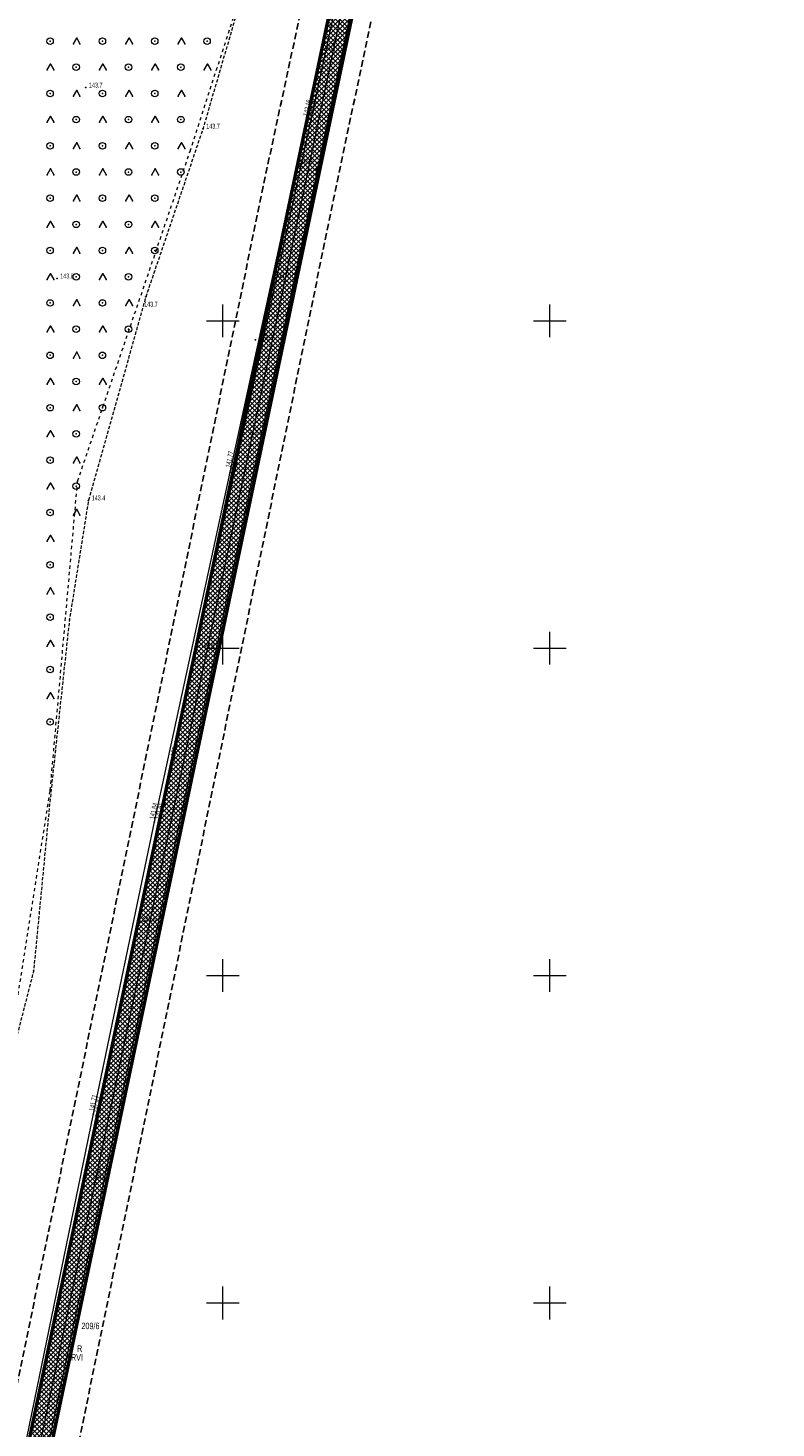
# Model space of a CAD drawing. Extents: x 6456700 to 6518119, y 5963420 to 5980059.
# Tile 127 of 256: x 6512039 to 6512153, y 5965130 to 5965344. Entities that reach past the tile are written whole.
import ezdxf
from ezdxf.enums import TextEntityAlignment as Align

# ---------------------------------------------------------------- set-up
doc = ezdxf.new("R2010")
doc.units = 0
doc.header["$MEASUREMENT"] = 0
for name, pattern in [('L_0_03', [1, 0.5, -0.5]), ('L_0_04', [1.5, 1, -0.5]), ('L_0_5A', [0.75, 0.5, -0.25])]:
    doc.linetypes.add(name, pattern=pattern)
doc.layers.get('0').update_dxf_attribs({"color": 2, "linetype": 'CONTINUOUS', "lineweight": 5})
for name, color, linetype, lineweight in [('18mm Kreska ciągła', 7, 'CONTINUOUS', 18), ('202_punkt_graniczny', 7, 'CONTINUOUS', 18), ('209_oznaczenie_konturu_klasyfikacyjnego', 96, 'CONTINUOUS', 18), ('210_oznaczenie_konturu_uzytku_gruntowego', 96, 'CONTINUOUS', 18), ('211_numer_dzialki_ewidencyjnej', 7, 'CONTINUOUS', 18), ('218_kontur_uzytku_gruntowego', 96, 'L_0_03', 18), ('219_dzialka_ewidencyjna', 7, 'CONTINUOUS', 18), ('50mm Kreska ciągła', 7, 'CONTINUOUS', 50), ('9mm Kreska ciągła', 252, 'CONTINUOUS', 9), ('pikieta_naturalna', 7, 'CONTINUOUS', 18), ('pikieta_naturalna_Atr2', 7, 'CONTINUOUS', 18), ('przewod_kanalizacyjny', 7, 'CONTINUOUS', 18), ('przewod_wodociagowy', 7, 'CONTINUOUS', 18), ('przewod_wodociagowy_Atr1', 7, 'CONTINUOUS', 18), ('rzedna', 7, 'CONTINUOUS', 18), ('rzedna_Atr2', 7, 'CONTINUOUS', 18), ('siatka_krzyrzy', 7, 'CONTINUOUS', 18), ('teren_zalesiony', 7, 'CONTINUOUS', 18), ('Zakres', 7, 'CONTINUOUS', 18)]:
    doc.layers.add(name, color=color, linetype=linetype, lineweight=lineweight)
doc.styles.get("Standard").update_dxf_attribs({"font": 'txt', "width": 0.75})

# ---------------------------------------------------------------- blocks, each defined once
blk = doc.blocks.new('mdcp_nowa')
at = {"layer": 'pikieta_naturalna', "linetype": 'Continuous', "lineweight": 18, "true_color": 0x000000}
for points in [[(6494816.97, 5981792.38, 1), (6494816.97, 5981792.46, 1)], [(6494779.05, 5981785.61, 1), (6494779.05, 5981785.7, 1)], [(6494796.98, 5981779.33, 1), (6494796.98, 5981779.42, 1)], [(6494813.19, 5981773.05, 1), (6494813.19, 5981773.14, 1)], [(6494809.44, 5981757.87, 1), (6494809.44, 5981757.96, 1)], [(6494774.67, 5981756.45, 1), (6494774.67, 5981756.54, 1)], [(6494788.24, 5981753.64, 1), (6494788.24, 5981753.74, 1)], [(6494804.98, 5981747.04, 1), (6494804.98, 5981747.13, 1)], [(6494804.22, 5981731.04, 1), (6494804.22, 5981731.13, 1)], [(6494779.47, 5981722.54, 1), (6494779.47, 5981722.63, 1)], [(6494798.33, 5981701.44, 1), (6494798.33, 5981701.53, 1)], [(6494789.29, 5981659.82, 1), (6494789.29, 5981659.91, 1)], [(6494781.15, 5981620.37, 1), (6494781.15, 5981620.46, 1)]]:
    blk.add_hatch(color=18, dxfattribs=at).paths.add_polyline_path(points)
at = {"layer": 'rzedna', "linetype": 'Continuous', "lineweight": 18, "true_color": 0x000000}
for points in [[(6494812.93, 5981781.01, 1), (6494812.93, 5981781.11, 1)], [(6494813.48, 5981780.75, 1), (6494813.48, 5981780.83, 1)], [(6494801.12, 5981726.83, 1), (6494801.12, 5981726.92, 1)], [(6494801.71, 5981726.62, 1), (6494801.71, 5981726.71, 1)], [(6494789.56, 5981673.44, 1), (6494789.56, 5981673.53, 1)], [(6494790.16, 5981673.22, 1), (6494790.16, 5981673.31, 1)], [(6494780.23, 5981628.83, 1), (6494780.23, 5981628.92, 1)], [(6494780.64, 5981628.63, 1), (6494780.64, 5981628.72, 1)]]:
    blk.add_hatch(color=18, dxfattribs=at).paths.add_polyline_path(points)
at = {"layer": '202_punkt_graniczny', "color": 7, "linetype": 'Continuous', "lineweight": 18}
for centre in [(6494811.59, 5981773.88), (6494814.53, 5981773.26), (6494790.94, 5981676.05), (6494793.87, 5981675.43)]:
    blk.add_circle(centre, 0.25, dxfattribs=at)
at = {"layer": '202_punkt_graniczny'}
for p in [(6494811.59, 5981773.88), (6494814.53, 5981773.26), (6494790.94, 5981676.05), (6494793.87, 5981675.43)]:
    blk.add_point(p, dxfattribs=at)
at = {"layer": '218_kontur_uzytku_gruntowego', "lineweight": 18, "flags": 128}
for points in [[(6494811.59, 5981773.88), (6494832.25, 5981871.72)], [(6494814.53, 5981773.26), (6494835.19, 5981871.1)], [(6494795, 5981775.91), (6494816.65, 5981842.56)], [(6494777.82, 5981725.54), (6494795, 5981775.91)], [(6494790.94, 5981676.05), (6494811.59, 5981773.88)], [(6494793.87, 5981675.43), (6494814.53, 5981773.26)], [(6494773.63, 5981678.29), (6494777.82, 5981725.54)], [(6494767.95, 5981642.14), (6494773.63, 5981678.29)], [(6494770.28, 5981578.21), (6494790.94, 5981676.05)], [(6494773.21, 5981577.59), (6494793.87, 5981675.43)]]:
    blk.add_lwpolyline(points, dxfattribs=at)
at = {"layer": '218_kontur_uzytku_gruntowego'}
for p in [(6494795, 5981775.91), (6494795, 5981775.91), (6494795, 5981775.91), (6494795, 5981775.91), (6494811.59, 5981773.88), (6494811.59, 5981773.88), (6494811.59, 5981773.88), (6494811.59, 5981773.88), (6494814.53, 5981773.26), (6494814.53, 5981773.26), (6494814.53, 5981773.26), (6494814.53, 5981773.26), (6494777.82, 5981725.54), (6494777.82, 5981725.54), (6494777.82, 5981725.54), (6494777.82, 5981725.54), (6494773.63, 5981678.29), (6494773.63, 5981678.29), (6494773.63, 5981678.29), (6494773.63, 5981678.29), (6494790.94, 5981676.05), (6494790.94, 5981676.05), (6494790.94, 5981676.05), (6494790.94, 5981676.05), (6494793.87, 5981675.43), (6494793.87, 5981675.43), (6494793.87, 5981675.43), (6494793.87, 5981675.43)]:
    blk.add_point(p, dxfattribs=at)
at = {"layer": '219_dzialka_ewidencyjna', "color": 3, "linetype": 'Continuous', "lineweight": 18, "flags": 128}
for points in [[(6494811.59, 5981773.88), (6494832.25, 5981871.72)], [(6494814.53, 5981773.26), (6494835.19, 5981871.1)], [(6494790.94, 5981676.05), (6494811.59, 5981773.88)], [(6494793.87, 5981675.43), (6494814.53, 5981773.26)], [(6494770.28, 5981578.21), (6494790.94, 5981676.05)], [(6494773.21, 5981577.59), (6494793.87, 5981675.43)]]:
    blk.add_lwpolyline(points, dxfattribs=at)
at = {"layer": '219_dzialka_ewidencyjna', "color": 3}
for p in [(6494811.59, 5981773.88), (6494811.59, 5981773.88), (6494814.53, 5981773.26), (6494814.53, 5981773.26), (6494790.94, 5981676.05), (6494790.94, 5981676.05), (6494793.87, 5981675.43), (6494793.87, 5981675.43)]:
    blk.add_point(p, dxfattribs=at)
at = {"layer": 'pikieta_naturalna', "color": 7, "linetype": 'Continuous', "lineweight": 18}
for centre in [(6494816.97, 5981792.42), (6494779.05, 5981785.65), (6494796.98, 5981779.38), (6494813.19, 5981773.1), (6494809.44, 5981757.91), (6494774.67, 5981756.49), (6494788.24, 5981753.69), (6494804.98, 5981747.09), (6494804.22, 5981731.09), (6494779.47, 5981722.59), (6494798.33, 5981701.48), (6494789.29, 5981659.86), (6494781.15, 5981620.41)]:
    blk.add_circle(centre, 0.045, dxfattribs=at)
at = {"layer": 'pikieta_naturalna'}
for p in [(6494816.97, 5981792.42), (6494779.05, 5981785.65), (6494796.98, 5981779.38), (6494813.19, 5981773.1), (6494809.44, 5981757.91), (6494774.67, 5981756.49), (6494788.24, 5981753.69), (6494804.98, 5981747.09), (6494804.22, 5981731.09), (6494779.47, 5981722.59), (6494798.33, 5981701.48), (6494789.29, 5981659.86), (6494781.15, 5981620.41)]:
    blk.add_point(p, dxfattribs=at)
at = {"layer": 'przewod_kanalizacyjny', "color": 34, "linetype": 'Continuous', "lineweight": 18, "flags": 128}
blk.add_lwpolyline([(6494710.02, 5981224.59), (6494712.73, 5981299.13), (6494714.74, 5981309.22), (6494725.45, 5981361.32), (6494736.71, 5981416.58), (6494748.57, 5981474.51), (6494759.64, 5981528.56), (6494769.33, 5981575.9), (6494780.23, 5981628.88), (6494789.56, 5981673.48), (6494801.12, 5981726.88), (6494812.93, 5981781.06), (6494824.61, 5981835.02), (6494837.01, 5981892.75), (6494849.07, 5981948.89), (6494861.07, 5982003.73), (6494867.35, 5982032.39), (6494874.85, 5982069.31)], dxfattribs=at)
at = {"layer": 'przewod_kanalizacyjny'}
for p in [(6494812.93, 5981781.06), (6494801.12, 5981726.88), (6494789.56, 5981673.48), (6494780.23, 5981628.88)]:
    blk.add_point(p, dxfattribs=at)
at = {"layer": 'przewod_wodociagowy', "color": 5, "linetype": 'Continuous', "lineweight": 18, "flags": 128}
blk.add_lwpolyline([(6494892.06, 5982140.59), (6494877.83, 5982080.71), (6494875.47, 5982069.24), (6494867.82, 5982032.34), (6494861.63, 5982003.58), (6494849.58, 5981948.68), (6494837.65, 5981892.5), (6494825.12, 5981834.8), (6494813.48, 5981780.79), (6494801.71, 5981726.67), (6494790.16, 5981673.27), (6494780.64, 5981628.68), (6494769.72, 5981575.76), (6494760.13, 5981528.44), (6494749.03, 5981474.44), (6494737.27, 5981416.53), (6494726.02, 5981361.28), (6494715.35, 5981309.09), (6494713.3, 5981298.99), (6494710.89, 5981224.49)], dxfattribs=at)
at = {"layer": 'przewod_wodociagowy'}
for p in [(6494813.48, 5981780.79), (6494801.71, 5981726.67), (6494790.16, 5981673.27), (6494780.64, 5981628.68)]:
    blk.add_point(p, dxfattribs=at)
at = {"layer": 'rzedna', "color": 7, "linetype": 'Continuous', "lineweight": 18}
for centre in [(6494812.93, 5981781.06), (6494813.48, 5981780.79), (6494801.12, 5981726.88), (6494801.71, 5981726.67), (6494789.56, 5981673.48), (6494790.16, 5981673.27), (6494780.23, 5981628.88), (6494780.64, 5981628.68)]:
    blk.add_circle(centre, 0.045, dxfattribs=at)
at = {"layer": 'rzedna'}
for p in [(6494812.93, 5981781.06), (6494813.48, 5981780.79), (6494801.12, 5981726.88), (6494801.71, 5981726.67), (6494789.56, 5981673.48), (6494790.16, 5981673.27), (6494780.23, 5981628.88), (6494780.64, 5981628.68)]:
    blk.add_point(p, dxfattribs=at)
at = {"layer": 'siatka_krzyrzy', "linetype": 'Continuous', "lineweight": 18, "flags": 128}
for points in [[(6494800, 5981747.5), (6494800, 5981752.5)], [(6494850, 5981747.5), (6494850, 5981752.5)], [(6494797.5, 5981750), (6494802.5, 5981750)], [(6494847.5, 5981750), (6494852.5, 5981750)], [(6494800, 5981697.5), (6494800, 5981702.5)], [(6494850, 5981697.5), (6494850, 5981702.5)], [(6494797.5, 5981700), (6494802.5, 5981700)], [(6494847.5, 5981700), (6494852.5, 5981700)], [(6494800, 5981647.5), (6494800, 5981652.5)], [(6494850, 5981647.5), (6494850, 5981652.5)], [(6494797.5, 5981650), (6494802.5, 5981650)], [(6494847.5, 5981650), (6494852.5, 5981650)], [(6494800, 5981597.5), (6494800, 5981602.5)], [(6494850, 5981597.5), (6494850, 5981602.5)], [(6494797.5, 5981600), (6494802.5, 5981600)], [(6494847.5, 5981600), (6494852.5, 5981600)]]:
    blk.add_lwpolyline(points, dxfattribs=at)
at = {"layer": 'teren_zalesiony', "color": 7, "linetype": 'L_0_5A', "lineweight": 18, "flags": 128}
blk.add_lwpolyline([(6494749.04, 5981637.69), (6494755.66, 5981670.01), (6494737.46, 5981764.28), (6494737.16, 5981791.3), (6494749.04, 5981852.67), (6494764.75, 5981913.45), (6494775.9, 5981961.48), (6494777.87, 5981989.51), (6494783.45, 5982011.84), (6494839.49, 5982122.69), (6494841.39, 5982126.46), (6494851.65, 5982122.44), (6494855, 5982121.3), (6494865.72, 5982117.22), (6494882.84, 5982111.12), (6494875.44, 5982082.97), (6494872.69, 5982068.07), (6494858.39, 5982010.52), (6494853.7, 5981995.39), (6494844.87, 5981972.24), (6494839.8, 5981948.29), (6494834.59, 5981918.29), (6494833.67, 5981895.64), (6494825.04, 5981866.45), (6494815.66, 5981839.49), (6494806.63, 5981812.44), (6494796.98, 5981779.38), (6494788.24, 5981753.69), (6494779.47, 5981722.59), (6494776.56, 5981704.35), (6494773.52, 5981676.05), (6494771.09, 5981650.72), (6494766.1, 5981631.37), (6494758.67, 5981613.63), (6494743.13, 5981581.66), (6494718.51, 5981591.3), (6494736.43, 5981613.92)], close=True, dxfattribs=at)
at = {"layer": 'teren_zalesiony', "color": 7, "linetype": 'Continuous', "lineweight": 18, "flags": 128}
for points in [[(6494777.18, 5981792.34), (6494777.68, 5981793.21)], [(6494777.68, 5981793.21), (6494778.18, 5981792.34)], [(6494785.18, 5981792.34), (6494785.68, 5981793.21)], [(6494785.68, 5981793.21), (6494786.18, 5981792.34)], [(6494793.18, 5981792.34), (6494793.68, 5981793.21)], [(6494793.68, 5981793.21), (6494794.18, 5981792.34)], [(6494773.18, 5981788.34), (6494773.68, 5981789.21)], [(6494773.68, 5981789.21), (6494774.18, 5981788.34)], [(6494781.18, 5981788.34), (6494781.68, 5981789.21)], [(6494781.68, 5981789.21), (6494782.18, 5981788.34)], [(6494789.18, 5981788.34), (6494789.68, 5981789.21)], [(6494789.68, 5981789.21), (6494790.18, 5981788.34)], [(6494797.18, 5981788.34), (6494797.68, 5981789.21)], [(6494797.68, 5981789.21), (6494798.18, 5981788.34)], [(6494777.18, 5981784.34), (6494777.68, 5981785.21)], [(6494777.68, 5981785.21), (6494778.18, 5981784.34)], [(6494785.18, 5981784.34), (6494785.68, 5981785.21)], [(6494785.68, 5981785.21), (6494786.18, 5981784.34)], [(6494793.18, 5981784.34), (6494793.68, 5981785.21)], [(6494793.68, 5981785.21), (6494794.18, 5981784.34)], [(6494773.18, 5981780.34), (6494773.68, 5981781.21)], [(6494773.68, 5981781.21), (6494774.18, 5981780.34)], [(6494781.18, 5981780.34), (6494781.68, 5981781.21)], [(6494781.68, 5981781.21), (6494782.18, 5981780.34)], [(6494789.18, 5981780.34), (6494789.68, 5981781.21)], [(6494789.68, 5981781.21), (6494790.18, 5981780.34)], [(6494777.18, 5981776.34), (6494777.68, 5981777.21)], [(6494777.68, 5981777.21), (6494778.18, 5981776.34)], [(6494785.18, 5981776.34), (6494785.68, 5981777.21)], [(6494785.68, 5981777.21), (6494786.18, 5981776.34)], [(6494793.18, 5981776.34), (6494793.68, 5981777.21)], [(6494793.68, 5981777.21), (6494794.18, 5981776.34)], [(6494773.18, 5981772.34), (6494773.68, 5981773.21)], [(6494773.68, 5981773.21), (6494774.18, 5981772.34)], [(6494781.18, 5981772.34), (6494781.68, 5981773.21)], [(6494781.68, 5981773.21), (6494782.18, 5981772.34)], [(6494789.18, 5981772.34), (6494789.68, 5981773.21)], [(6494789.68, 5981773.21), (6494790.18, 5981772.34)], [(6494777.18, 5981768.34), (6494777.68, 5981769.21)], [(6494777.68, 5981769.21), (6494778.18, 5981768.34)], [(6494785.18, 5981768.34), (6494785.68, 5981769.21)], [(6494785.68, 5981769.21), (6494786.18, 5981768.34)], [(6494773.18, 5981764.34), (6494773.68, 5981765.21)], [(6494773.68, 5981765.21), (6494774.18, 5981764.34)], [(6494781.18, 5981764.34), (6494781.68, 5981765.21)], [(6494781.68, 5981765.21), (6494782.18, 5981764.34)], [(6494789.18, 5981764.34), (6494789.68, 5981765.21)], [(6494789.68, 5981765.21), (6494790.18, 5981764.34)], [(6494777.18, 5981760.34), (6494777.68, 5981761.21)], [(6494777.68, 5981761.21), (6494778.18, 5981760.34)], [(6494785.18, 5981760.34), (6494785.68, 5981761.21)], [(6494785.68, 5981761.21), (6494786.18, 5981760.34)], [(6494773.18, 5981756.34), (6494773.68, 5981757.21)], [(6494773.68, 5981757.21), (6494774.18, 5981756.34)], [(6494781.18, 5981756.34), (6494781.68, 5981757.21)], [(6494781.68, 5981757.21), (6494782.18, 5981756.34)], [(6494777.18, 5981752.34), (6494777.68, 5981753.21)], [(6494777.68, 5981753.21), (6494778.18, 5981752.34)], [(6494785.18, 5981752.34), (6494785.68, 5981753.21)], [(6494785.68, 5981753.21), (6494786.18, 5981752.34)], [(6494773.18, 5981748.34), (6494773.68, 5981749.21)], [(6494773.68, 5981749.21), (6494774.18, 5981748.34)], [(6494781.18, 5981748.34), (6494781.68, 5981749.21)], [(6494781.68, 5981749.21), (6494782.18, 5981748.34)], [(6494777.18, 5981744.34), (6494777.68, 5981745.21)], [(6494777.68, 5981745.21), (6494778.18, 5981744.34)], [(6494773.18, 5981740.34), (6494773.68, 5981741.21)], [(6494773.68, 5981741.21), (6494774.18, 5981740.34)], [(6494781.18, 5981740.34), (6494781.68, 5981741.21)], [(6494781.68, 5981741.21), (6494782.18, 5981740.34)], [(6494777.18, 5981736.34), (6494777.68, 5981737.21)], [(6494777.68, 5981737.21), (6494778.18, 5981736.34)], [(6494773.18, 5981732.34), (6494773.68, 5981733.21)], [(6494773.68, 5981733.21), (6494774.18, 5981732.34)], [(6494777.18, 5981728.34), (6494777.68, 5981729.21)], [(6494777.68, 5981729.21), (6494778.18, 5981728.34)], [(6494773.18, 5981724.34), (6494773.68, 5981725.21)], [(6494773.68, 5981725.21), (6494774.18, 5981724.34)], [(6494777.18, 5981720.34), (6494777.68, 5981721.21)], [(6494777.68, 5981721.21), (6494778.18, 5981720.34)], [(6494773.18, 5981716.34), (6494773.68, 5981717.21)], [(6494773.68, 5981717.21), (6494774.18, 5981716.34)], [(6494773.18, 5981708.34), (6494773.68, 5981709.21)], [(6494773.68, 5981709.21), (6494774.18, 5981708.34)], [(6494773.18, 5981700.34), (6494773.68, 5981701.21)], [(6494773.68, 5981701.21), (6494774.18, 5981700.34)], [(6494773.18, 5981692.34), (6494773.68, 5981693.21)], [(6494773.68, 5981693.21), (6494774.18, 5981692.34)]]:
    blk.add_lwpolyline(points, dxfattribs=at)
at = {"layer": 'teren_zalesiony', "color": 7, "linetype": 'Continuous', "lineweight": 18}
for centre in [(6494773.6, 5981792.75), (6494781.6, 5981792.75), (6494789.6, 5981792.75), (6494797.6, 5981792.75), (6494777.6, 5981788.75), (6494785.6, 5981788.75), (6494793.6, 5981788.75), (6494773.6, 5981784.75), (6494781.6, 5981784.75), (6494789.6, 5981784.75), (6494777.6, 5981780.75), (6494785.6, 5981780.75), (6494793.6, 5981780.75), (6494773.6, 5981776.75), (6494781.6, 5981776.75), (6494789.6, 5981776.75), (6494777.6, 5981772.75), (6494785.6, 5981772.75), (6494793.6, 5981772.75), (6494773.6, 5981768.75), (6494781.6, 5981768.75), (6494789.6, 5981768.75), (6494777.6, 5981764.75), (6494785.6, 5981764.75), (6494773.6, 5981760.75), (6494781.6, 5981760.75), (6494789.6, 5981760.75), (6494777.6, 5981756.75), (6494785.6, 5981756.75), (6494773.6, 5981752.75), (6494781.6, 5981752.75), (6494777.6, 5981748.75), (6494785.6, 5981748.75), (6494773.6, 5981744.75), (6494781.6, 5981744.75), (6494777.6, 5981740.75), (6494773.6, 5981736.75), (6494781.6, 5981736.75), (6494777.6, 5981732.75), (6494773.6, 5981728.75), (6494777.6, 5981724.75), (6494773.6, 5981720.75), (6494773.6, 5981712.75), (6494773.6, 5981704.75), (6494773.6, 5981696.75), (6494773.6, 5981688.75)]:
    blk.add_circle(centre, 0.5, dxfattribs=at)
at = {"layer": 'teren_zalesiony'}
for p in [(6494777.68, 5981793.21), (6494777.68, 5981793.21), (6494785.68, 5981793.21), (6494785.68, 5981793.21), (6494793.68, 5981793.21), (6494793.68, 5981793.21), (6494773.6, 5981792.75), (6494777.18, 5981792.34), (6494778.18, 5981792.34), (6494781.6, 5981792.75), (6494785.18, 5981792.34), (6494786.18, 5981792.34), (6494789.6, 5981792.75), (6494793.18, 5981792.34), (6494794.18, 5981792.34), (6494797.6, 5981792.75), (6494773.68, 5981789.21), (6494773.68, 5981789.21), (6494777.6, 5981788.75), (6494781.68, 5981789.21), (6494781.68, 5981789.21), (6494785.6, 5981788.75), (6494789.68, 5981789.21), (6494789.68, 5981789.21), (6494793.6, 5981788.75), (6494797.68, 5981789.21), (6494797.68, 5981789.21), (6494773.18, 5981788.34), (6494774.18, 5981788.34), (6494781.18, 5981788.34), (6494782.18, 5981788.34), (6494789.18, 5981788.34), (6494790.18, 5981788.34), (6494797.18, 5981788.34), (6494798.18, 5981788.34), (6494773.6, 5981784.75), (6494777.68, 5981785.21), (6494777.68, 5981785.21), (6494781.6, 5981784.75), (6494785.68, 5981785.21), (6494785.68, 5981785.21), (6494789.6, 5981784.75), (6494793.68, 5981785.21), (6494793.68, 5981785.21), (6494777.18, 5981784.34), (6494778.18, 5981784.34), (6494785.18, 5981784.34), (6494786.18, 5981784.34), (6494793.18, 5981784.34), (6494794.18, 5981784.34), (6494773.18, 5981780.34), (6494773.68, 5981781.21), (6494773.68, 5981781.21), (6494774.18, 5981780.34), (6494777.6, 5981780.75), (6494781.18, 5981780.34), (6494781.68, 5981781.21), (6494781.68, 5981781.21), (6494782.18, 5981780.34), (6494785.6, 5981780.75), (6494789.18, 5981780.34), (6494789.68, 5981781.21), (6494789.68, 5981781.21), (6494790.18, 5981780.34), (6494793.6, 5981780.75), (6494796.98, 5981779.38), (6494773.6, 5981776.75), (6494777.18, 5981776.34), (6494777.68, 5981777.21), (6494777.68, 5981777.21), (6494778.18, 5981776.34), (6494781.6, 5981776.75), (6494785.18, 5981776.34), (6494785.68, 5981777.21), (6494785.68, 5981777.21), (6494786.18, 5981776.34), (6494789.6, 5981776.75), (6494793.18, 5981776.34), (6494793.68, 5981777.21), (6494793.68, 5981777.21), (6494794.18, 5981776.34), (6494773.18, 5981772.34), (6494773.68, 5981773.21), (6494773.68, 5981773.21), (6494774.18, 5981772.34), (6494777.6, 5981772.75), (6494781.18, 5981772.34), (6494781.68, 5981773.21), (6494781.68, 5981773.21), (6494782.18, 5981772.34), (6494785.6, 5981772.75), (6494789.18, 5981772.34), (6494789.68, 5981773.21), (6494789.68, 5981773.21), (6494790.18, 5981772.34), (6494793.6, 5981772.75), (6494773.6, 5981768.75), (6494777.18, 5981768.34), (6494777.68, 5981769.21), (6494777.68, 5981769.21), (6494778.18, 5981768.34), (6494781.6, 5981768.75), (6494785.18, 5981768.34), (6494785.68, 5981769.21), (6494785.68, 5981769.21), (6494786.18, 5981768.34), (6494789.6, 5981768.75), (6494773.68, 5981765.21), (6494773.68, 5981765.21), (6494781.68, 5981765.21), (6494781.68, 5981765.21), (6494789.68, 5981765.21), (6494789.68, 5981765.21), (6494773.18, 5981764.34), (6494774.18, 5981764.34), (6494777.6, 5981764.75), (6494781.18, 5981764.34), (6494782.18, 5981764.34), (6494785.6, 5981764.75), (6494789.18, 5981764.34), (6494790.18, 5981764.34), (6494777.68, 5981761.21), (6494777.68, 5981761.21), (6494785.68, 5981761.21), (6494785.68, 5981761.21), (6494773.6, 5981760.75), (6494777.18, 5981760.34), (6494778.18, 5981760.34), (6494781.6, 5981760.75), (6494785.18, 5981760.34), (6494786.18, 5981760.34), (6494789.6, 5981760.75), (6494773.68, 5981757.21), (6494773.68, 5981757.21), (6494777.6, 5981756.75), (6494781.68, 5981757.21), (6494781.68, 5981757.21), (6494785.6, 5981756.75), (6494773.18, 5981756.34), (6494774.18, 5981756.34), (6494781.18, 5981756.34), (6494782.18, 5981756.34), (6494773.6, 5981752.75), (6494777.18, 5981752.34), (6494777.68, 5981753.21), (6494777.68, 5981753.21), (6494778.18, 5981752.34), (6494781.6, 5981752.75), (6494785.18, 5981752.34), (6494785.68, 5981753.21), (6494785.68, 5981753.21), (6494786.18, 5981752.34), (6494788.24, 5981753.69), (6494773.18, 5981748.34), (6494773.68, 5981749.21), (6494773.68, 5981749.21), (6494774.18, 5981748.34), (6494777.6, 5981748.75), (6494781.18, 5981748.34), (6494781.68, 5981749.21), (6494781.68, 5981749.21), (6494782.18, 5981748.34), (6494785.6, 5981748.75), (6494773.6, 5981744.75), (6494777.18, 5981744.34), (6494777.68, 5981745.21), (6494777.68, 5981745.21), (6494778.18, 5981744.34), (6494781.6, 5981744.75), (6494773.18, 5981740.34), (6494773.68, 5981741.21), (6494773.68, 5981741.21), (6494774.18, 5981740.34), (6494777.6, 5981740.75), (6494781.18, 5981740.34), (6494781.68, 5981741.21), (6494781.68, 5981741.21), (6494782.18, 5981740.34), (6494773.6, 5981736.75), (6494777.18, 5981736.34), (6494777.68, 5981737.21), (6494777.68, 5981737.21), (6494778.18, 5981736.34), (6494781.6, 5981736.75), (6494773.68, 5981733.21), (6494773.68, 5981733.21), (6494773.18, 5981732.34), (6494774.18, 5981732.34), (6494777.6, 5981732.75), (6494777.68, 5981729.21), (6494777.68, 5981729.21), (6494773.6, 5981728.75), (6494777.18, 5981728.34), (6494778.18, 5981728.34), (6494773.68, 5981725.21), (6494773.68, 5981725.21), (6494777.6, 5981724.75), (6494773.18, 5981724.34), (6494774.18, 5981724.34), (6494779.47, 5981722.59), (6494773.6, 5981720.75), (6494777.18, 5981720.34), (6494777.68, 5981721.21), (6494777.68, 5981721.21), (6494778.18, 5981720.34), (6494773.18, 5981716.34), (6494773.68, 5981717.21), (6494773.68, 5981717.21), (6494774.18, 5981716.34), (6494773.6, 5981712.75), (6494773.18, 5981708.34), (6494773.68, 5981709.21), (6494773.68, 5981709.21), (6494774.18, 5981708.34), (6494773.6, 5981704.75), (6494776.56, 5981704.35), (6494773.68, 5981701.21), (6494773.68, 5981701.21), (6494773.18, 5981700.34), (6494774.18, 5981700.34), (6494773.6, 5981696.75), (6494773.68, 5981693.21), (6494773.68, 5981693.21), (6494773.18, 5981692.34), (6494774.18, 5981692.34), (6494773.6, 5981688.75), (6494773.52, 5981676.05), (6494771.09, 5981650.72)]:
    blk.add_point(p, dxfattribs=at)
at = {"layer": 'Zakres', "linetype": 'L_0_04', "lineweight": 25, "flags": 128}
blk.add_lwpolyline([(6495113.77, 5985050.22), (6495121.12, 5984877.07), (6495125.76, 5984757.87), (6495129.89, 5984649.81), (6495141.08, 5984611.3), (6495145.77, 5984544.53), (6495147.36, 5984487.27), (6495157.22, 5984392.07), (6495162.95, 5984387.45), (6495180.24, 5984384.16), (6495229.5, 5984386.61), (6495251.65, 5984373.41), (6495258.77, 5984357.12), (6495255.44, 5984330.44), (6495250.77, 5984304.39), (6495252.21, 5984282.78), (6495255.46, 5984256.45), (6495254.94, 5984238.25), (6495266.4, 5984211), (6495277.24, 5984182.33), (6495294.2, 5984133.19), (6495300.94, 5984095.37), (6495313.24, 5984037.69), (6495317.44, 5983978.18), (6495300.35, 5983922.18), (6495282.35, 5983883.38), (6495266.21, 5983862.23), (6495242.03, 5983839.67), (6495211.11, 5983816.86), (6495158.26, 5983772.66), (6495130.6, 5983651.16), (6495116.31, 5983543.43), (6495129.51, 5983346.73), (6495134.58, 5983264.71), (6495139.64, 5983186.97), (6495193.25, 5983077.94), (6495199.2, 5983041.97), (6495206.23, 5983026), (6495208.96, 5983004.88), (6495202.27, 5982979.48), (6495202.42, 5982950.13), (6495209.35, 5982897.38), (6495215.97, 5982850.34), (6495228.6, 5982809.97), (6495226.85, 5982778.82), (6495225.04, 5982750.56), (6495220.26, 5982723.37), (6495226.54, 5982679.97), (6495206.06, 5982669.48), (6495192.68, 5982657.71), (6495184.57, 5982648.65), (6495174.78, 5982624.58), (6495164.23, 5982604.61), (6495150.7, 5982588.3), (6495137.69, 5982582.43), (6495118.26, 5982573.75), (6495100.35, 5982558.42), (6495090.36, 5982544.99), (6495075.87, 5982519.06), (6495060.83, 5982499.68), (6495049.41, 5982485.49), (6495035.07, 5982459.7), (6495006.7, 5982406.64), (6494980.89, 5982351.84), (6494944.35, 5982293.29), (6494925.72, 5982250.11), (6494905.2, 5982190.37), (6494898.43, 5982153.5), (6494879.51, 5982063.89), (6494864.14, 5981992.66), (6494816.93, 5981768.61), (6494777.79, 5981577.7), (6494739.84, 5981394.72), (6494718.65, 5981297.89), (6494716.45, 5981237.31), (6494738.62, 5981208.21), (6494776.48, 5981173.06), (6494817.16, 5981137.44), (6494847.63, 5981109.8), (6494877.39, 5981077.08), (6494912.75, 5981030.55), (6494916.06, 5981014.71), (6494903.86, 5980957.01), (6494916.13, 5980953.51), (6494892.32, 5980927.59), (6494850.7, 5980858.8), (6494806.81, 5980779.89), (6494785.1, 5980753.49), (6494715.22, 5980723.29), (6494679.96, 5980686.78), (6494651.35, 5980651.29), (6494549.14, 5980683.24), (6494511.84, 5980659.66), (6494443.61, 5980630.33), (6494428.78, 5980598.6), (6494431.58, 5980579.46), (6494420.56, 5980549.76), (6494416.45, 5980528.2), (6494403.86, 5980507.16), (6494388.89, 5980482.96), (6494365.32, 5980407.99), (6494335.67, 5980315.15), (6494332.29, 5980297.41), (6494335.1, 5980278.18), (6494347.25, 5980254.84), (6494336.79, 5980250.09), (6494300.04, 5980271.34), (6494320.8, 5980301.43), (6494336.81, 5980349.17), (6494344.85, 5980380.92), (6494360.85, 5980437.13), (6494374.18, 5980476.38), (6494386.14, 5980498.84), (6494403.02, 5980528.52), (6494411.33, 5980563.19), (6494420.84, 5980586.25), (6494420.25, 5980601.11), (6494434.95, 5980635.94), (6494446.75, 5980644.99), (6494465.77, 5980647.27), (6494513.02, 5980669.46), (6494507.85, 5980679.68), (6494547.89, 5980705.83), (6494570.06, 5980691.34), (6494636.17, 5980669.05), (6494706.14, 5980756.86), (6494742.78, 5980772.58), (6494798.53, 5980814.27), (6494826.12, 5980867.97), (6494849.57, 5980908.6), (6494845.35, 5980942.01), (6494853.94, 5980970.83), (6494891.08, 5980960.54), (6494890.11, 5980965.73), (6494903.94, 5981025.69), (6494869.98, 5981070.3), (6494770.97, 5981160.58), (6494728.18, 5981200.64), (6494706.13, 5981229.56), (6494707.94, 5981299.75), (6494728.84, 5981398.1), (6494767.06, 5981580.19), (6494806.17, 5981770.55), (6494854.36, 5981994.76), (6494869.73, 5982065.97), (6494888.61, 5982155.44), (6494891.67, 5982173.95), (6494895.82, 5982197.45), (6494916.38, 5982253.72), (6494935.47, 5982297.95), (6494954.97, 5982331.67), (6494972.09, 5982356.64), (6494997.76, 5982411.14), (6495026.29, 5982464.48), (6495041.09, 5982491.09), (6495052.99, 5982505.88), (6495067.51, 5982524.6), (6495081.94, 5982550.43), (6495092.99, 5982565.28), (6495112.86, 5982582.29), (6495133.59, 5982591.55), (6495144.48, 5982596.46), (6495155.87, 5982610.19), (6495165.7, 5982628.8), (6495175.96, 5982654.03), (6495185.62, 5982664.83), (6495200.4, 5982677.82), (6495212.49, 5982688.04), (6495209.64, 5982723.43), (6495215.22, 5982750.57), (6495216.87, 5982779.54), (6495218.31, 5982809.31), (6495206.86, 5982847.92), (6495199.44, 5982894.74), (6495192.11, 5982948.71), (6495190.16, 5982979.24), (6495183.47, 5983075.16), (6495129.79, 5983184.34), (6495124.6, 5983264.07), (6495119.53, 5983346.09), (6495106.27, 5983543.75), (6495120.74, 5983652.9), (6495148.75, 5983779.42), (6495204.15, 5983826.04), (6495273.41, 5983889.36), (6495288.53, 5983927.42), (6495300.83, 5983964.69), (6495303.91, 5983980.14), (6495301.32, 5984039.55), (6495291.1, 5984093.63), (6495284.5, 5984130.67), (6495267.84, 5984178.93), (6495257.12, 5984207.3), (6495244.96, 5984236.19), (6495244.79, 5984255.42), (6495242.25, 5984281.97), (6495240.71, 5984304.95), (6495245.55, 5984331.94), (6495248.51, 5984355.64), (6495243.77, 5984366.47), (6495226.98, 5984376.47), (6495179.54, 5984374.12), (6495158.61, 5984378.09), (6495147.7, 5984386.91), (6495137.38, 5984486.61), (6495135.78, 5984544.04), (6495131.18, 5984609.54), (6495119.95, 5984648.2), (6495115.76, 5984757.49), (6495111.12, 5984876.67), (6495103.73, 5985050.93), (6495109.36, 5985081.73), (6495120.41, 5985085.88)], close=True, dxfattribs=at)
at = {"layer": 'Zakres'}
for p in [(6494806.17, 5981770.55), (6494816.93, 5981768.61)]:
    blk.add_point(p, dxfattribs=at)
at = {"layer": '209_oznaczenie_konturu_klasyfikacyjnego', "lineweight": 20, "width": 0.66}
blk.add_text('RVI', height=1, dxfattribs=at).set_placement((6494776.8, 5981592.2), align=Align.TOP_LEFT)
at = {"layer": '210_oznaczenie_konturu_uzytku_gruntowego', "lineweight": 20, "width": 0.66}
blk.add_text('R', height=1, dxfattribs=at).set_placement((6494777.72, 5981593.53), align=Align.TOP_LEFT)
at = {"layer": '211_numer_dzialki_ewidencyjnej', "color": 7, "lineweight": 20, "width": 0.66}
blk.add_text('209/6', height=1, dxfattribs=at).set_placement((6494778.4, 5981597), align=Align.TOP_LEFT)
at = {"layer": 'pikieta_naturalna_Atr2', "color": 7, "lineweight": 15, "width": 0.66}
for s, p in [('143.7', (6494815.83, 5981792.06)), ('143.7', (6494779.55, 5981786.4)), ('143.7', (6494797.48, 5981780.13)), ('143.9', (6494811.65, 5981774.76)), ('143.8', (6494775.17, 5981757.24)), ('143.9', (6494808.01, 5981757.38)), ('143.7', (6494787.99, 5981752.94)), ('143.7', (6494805.48, 5981747.84)), ('143.4', (6494803.93, 5981733.38)), ('143.4', (6494779.97, 5981723.34)), ('143.4', (6494796.64, 5981700.78)), ('143.6', (6494787.69, 5981658.95)), ('143.6', (6494780.07, 5981619.74))]:
    blk.add_text(s, height=0.75, dxfattribs=at).set_placement(p, align=Align.TOP_LEFT)
at = {"layer": 'przewod_wodociagowy_Atr1', "color": 5, "lineweight": 15, "width": 0.66}
blk.add_text('wo160', height=0.75, rotation=77.8, dxfattribs=at).set_placement((6494791.79, 5981682.59), align=Align.TOP_LEFT)
at = {"layer": 'rzedna_Atr2', "color": 7, "lineweight": 15, "width": 0.66}
for s, rotation, p in [('142.16', 76.3, (6494812.25, 5981781.41)), ('142.26', 78.6, (6494813.02, 5981781.13)), ('141.77', 79.2, (6494800.41, 5981727.69)), ('141.86', 79.2, (6494801.25, 5981727.32)), ('141.84', 78, (6494788.78, 5981673.99)), ('141.91', 77.3, (6494789.68, 5981674.01)), ('141.71', 79, (6494779.56, 5981629.41)), ('141.81', 79, (6494780.22, 5981629.14))]:
    blk.add_text(s, height=0.75, rotation=rotation, dxfattribs=at).set_placement(p, align=Align.TOP_LEFT)

msp = doc.modelspace()

# ---------------------------------------------------------------- block references
at = {"linetype": 'ByBlock'}
msp.add_blockref('mdcp_nowa', (17268.786, -16450.998), dxfattribs=at)

# ---------------------------------------------------------------- next in the draw order: hatches: boundary and pattern name
at = {"layer": '9mm Kreska ciągła'}
h = msp.add_hatch(dxfattribs=at)
h.set_pattern_fill('ANSI37', color=256, scale=4)
h.set_pattern_definition([(45, (6511243.1387, 5964620.2961), (-0.3535534, 0.3535534), []), (135, (6511243.1387, 5964620.2961), (-0.3535534, -0.3535534), [])])
h.paths.add_polyline_path([(6512110.549, 5965467.143), (6512113.974, 5965466.422), (6511986.548, 5964861.463), (6511983.124, 5964862.184)])

# ---------------------------------------------------------------- next in the draw order: linework, layer by layer
at = {"layer": '18mm Kreska ciągła', "color": 4, "ltscale": 0.1}
msp.add_lwpolyline([(6512124.763, 5965526.137), (6511981.952, 5964848.133, 0.0467829), (6511981.208, 5964841.64), (6511980.073, 5964786.562, 0.1937968), (6511985.368, 5964772.589), (6512012.531, 5964743.143, 0.0257422), (6512030.868, 5964725.211), (6512140.209, 5964628.776, -0.0682613), (6512158.093, 5964608.042), (6512174.467, 5964582.799, -0.215922), (6512178.786, 5964554.241), (6512162.669, 5964497.166)], format="xyb", dxfattribs=at)
at = {"layer": '50mm Kreska ciągła', "color": 6, "ltscale": 0.1}
for points in [[(6512123.051, 5965526.497), (6511980.24, 5964848.494, 0.0467829), (6511979.458, 5964841.676), (6511978.323, 5964786.598, 0.1937968), (6511984.082, 5964771.402), (6512011.245, 5964741.957, 0.0257422), (6512029.711, 5964723.898), (6512139.052, 5964627.464, -0.0682613), (6512156.625, 5964607.09), (6512172.999, 5964581.847, -0.215922), (6512177.102, 5964554.717), (6512160.985, 5964497.642)], [(6512126.476, 5965525.776), (6511983.665, 5964847.772, 0.0467829), (6511982.958, 5964841.604), (6511981.823, 5964786.526, 0.1937968), (6511986.655, 5964773.776), (6512013.817, 5964744.33, 0.0257422), (6512032.026, 5964726.523), (6512141.367, 5964630.089, -0.0682613), (6512159.562, 5964608.994), (6512175.935, 5964583.751, -0.215922), (6512180.47, 5964553.766), (6512164.353, 5964496.691)]]:
    msp.add_lwpolyline(points, format="xyb", dxfattribs=at)

doc.saveas('drawing.dxf')
